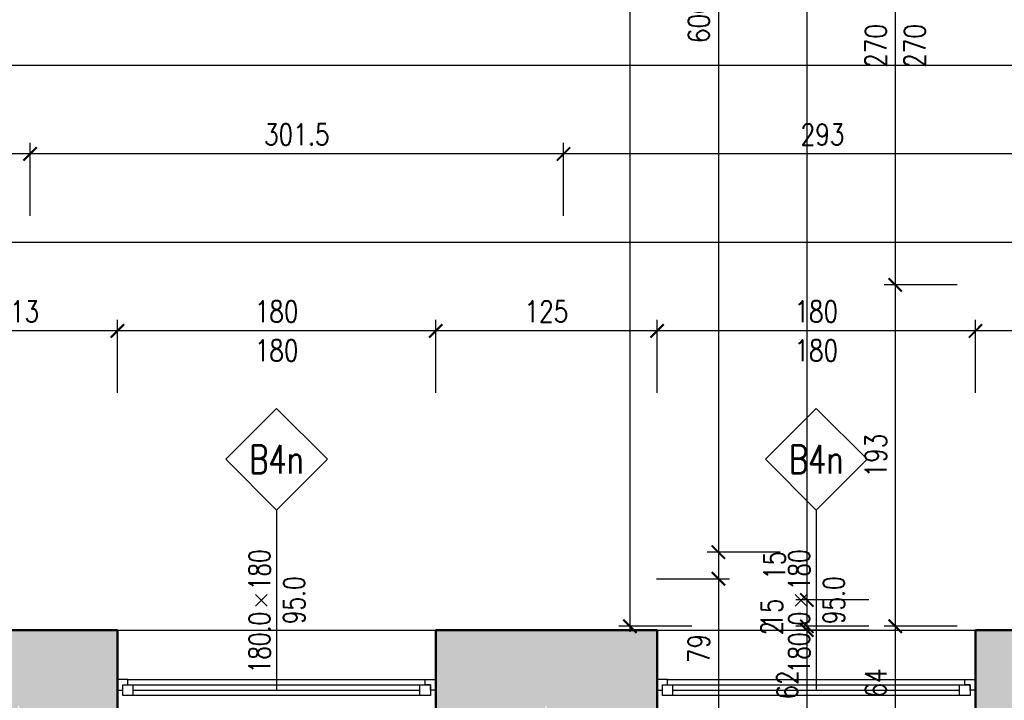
# Model space of a CAD drawing. Header units: millimetres. Extents: x 509 to 7952, y 243 to 5804.
# Tile 23 of 54: x 3799 to 4356, y 2333 to 2718. Entities that reach past the tile are written whole.
import ezdxf
from ezdxf.enums import TextEntityAlignment as Align

# ---------------------------------------------------------------- set-up
doc = ezdxf.new("R2010")
doc.units = ezdxf.units.MM
for name, color, linetype in [('WK-EtykOkna', 11, 'Continuous'), ('WK-Okna', 143, 'Continuous'), ('WK-Wymiary', 8, 'Continuous'), ('WK-Ściany', 7, 'Continuous')]:
    doc.layers.add(name, color=color, linetype=linetype)
doc.styles.add('RomanS-Narrow', font='romans.shx', dxfattribs={"width": 0.8})
doc.dimstyles.new('AEC Dimension 1-50', dxfattribs={"dimtxt": 12, "dimasz": 0.075, "dimexe": 6.25, "dimexo": 0, "dimgap": 5, "dimtad": 1, "dimdec": 1, "dimrnd": 0.5, "dimzin": 9, "dimdsep": 46, "dimtxsty": 'RomanS-Narrow', "dimblk": 'ARCHTICK', "dimcen": 0.125, "dimdle": 3.125, "dimclrd": 8, "dimclre": 8, "dimclrt": 256, "dimadec": 1, "dimazin": 0, "dimtfac": 1, "dimtdec": 1, "dimtmove": 2, "dimatfit": 2, "dimfxl": 0, "dimtolj": 1, "dimtzin": 0, "dimarcsym": 0})

# ---------------------------------------------------------------- blocks, each defined once
blk = doc.blocks.new('WK_WindowTag01_50_P')
for p, q in [((0, 2.543), (0, 0)), ((-0.296, 1.353), (-0.133, 1.19)), ((-0.133, 1.353), (-0.296, 1.19))]:
    blk.add_line(p, q)
blk.add_lwpolyline([(0, 2.543), (0.719, 3.262), (0, 3.981), (-0.719, 3.262)], close=True)
at = {"color": 0, "linetype": 'ByBlock', "lineweight": -2, "style": 'RomanS-Narrow', "width": 0.75}
blk.add_attdef('OKNA_OBIEKTY:WYSOKOŚĆ', text='', height=0.3, rotation=90, dxfattribs=at).set_placement((0, 1.412), align=Align.BOTTOM_LEFT)
at = {"color": 0, "linetype": 'ByBlock', "lineweight": -2, "style": 'RomanS-Narrow', "width": 0.75, "flags": 8}
blk.add_attdef('OKNA_OBIEKTY:SYMBOL', text='', height=0.4, dxfattribs=at).set_placement((0, 3.262), align=Align.MIDDLE)
at = {"color": 0, "linetype": 'ByBlock', "lineweight": -2, "style": 'RomanS-Narrow', "width": 0.75}
blk.add_attdef('OKNA_OBIEKTY:PARAPET', text='', height=0.3, rotation=90, dxfattribs=at).set_placement((0.099, 1.271), align=Align.TOP_CENTER)
blk.add_attdef('OKNA_OBIEKTY:SZEROKOŚĆ', text='', height=0.3, rotation=90, dxfattribs=at).set_placement((0, 1.106), align=Align.BOTTOM_RIGHT)
blk = doc.blocks.new('_ArchTick')
at = {"color": 0, "linetype": 'ByBlock', "const_width": 15}
blk.add_lwpolyline([(-50, -50), (50, 50)], dxfattribs=at)
blk = doc.blocks.new('*D743')
at = {"layer": 'Defpoints', "color": 0}
for p in [(4328.9, 2837.87), (4293.9, 2567.87), (4328.9, 2567.87)]:
    blk.add_point(p, dxfattribs=at)
at = {"layer": 'WK-Wymiary', "color": 8, "linetype": 'Continuous', "lineweight": -2, "ltscale": 1.3}
for p, q in [((4293.9, 2840.99), (4293.9, 2564.74)), ((4328.9, 2837.87), (4287.65, 2837.87)), ((4328.9, 2567.87), (4287.65, 2567.87))]:
    blk.add_line(p, q, dxfattribs=at)
at = {"layer": 'WK-Wymiary', "color": 8, "linetype": 'ByBlock', "lineweight": -2, "xscale": 0.075, "yscale": 0.075, "zscale": 0.075}
for p, rotation in [((4293.9, 2837.87), 90), ((4293.9, 2567.87), 270)]:
    blk.add_blockref('_ArchTick', p, dxfattribs=dict(at, rotation=rotation))
at = {"layer": 'WK-Wymiary', "lineweight": -3, "insert": (4282.9, 2702.87), "char_height": 12, "attachment_point": 5, "rotation": 90, "style": 'RomanS-Narrow'}
blk.add_mtext('\\A1;\\A1;270', dxfattribs=at)
blk = doc.blocks.new('*D744')
at = {"layer": 'Defpoints', "color": 0}
for p in [(4328.9, 2567.87), (4293.9, 2375.03), (4328.9, 2375.03)]:
    blk.add_point(p, dxfattribs=at)
at = {"layer": 'WK-Wymiary', "color": 8, "linetype": 'Continuous', "lineweight": -2, "ltscale": 1.3}
for p, q in [((4328.9, 2567.87), (4287.65, 2567.87)), ((4293.9, 2570.99), (4293.9, 2371.91)), ((4328.9, 2375.03), (4287.65, 2375.03))]:
    blk.add_line(p, q, dxfattribs=at)
at = {"layer": 'WK-Wymiary', "color": 8, "linetype": 'ByBlock', "lineweight": -2, "xscale": 0.075, "yscale": 0.075, "zscale": 0.075}
for p, rotation in [((4293.9, 2567.87), 90), ((4293.9, 2375.03), 270)]:
    blk.add_blockref('_ArchTick', p, dxfattribs=dict(at, rotation=rotation))
at = {"layer": 'WK-Wymiary', "lineweight": -3, "insert": (4282.9, 2471.45), "char_height": 12, "attachment_point": 5, "rotation": 90, "style": 'RomanS-Narrow'}
blk.add_mtext('\\A1;\\A1;193', dxfattribs=at)
blk = doc.blocks.new('*D745')
at = {"layer": 'Defpoints', "color": 0}
for p in [(4328.9, 2375.03), (4293.9, 2310.87), (4328.9, 2310.87)]:
    blk.add_point(p, dxfattribs=at)
at = {"layer": 'WK-Wymiary', "color": 8, "linetype": 'Continuous', "lineweight": -2, "ltscale": 1.3}
for p, q in [((4293.9, 2378.16), (4293.9, 2307.74)), ((4328.9, 2375.03), (4287.65, 2375.03)), ((4328.9, 2310.87), (4287.65, 2310.87))]:
    blk.add_line(p, q, dxfattribs=at)
at = {"layer": 'WK-Wymiary', "color": 8, "linetype": 'ByBlock', "lineweight": -2, "xscale": 0.075, "yscale": 0.075, "zscale": 0.075}
for p, rotation in [((4293.9, 2375.03), 90), ((4293.9, 2310.87), 270)]:
    blk.add_blockref('_ArchTick', p, dxfattribs=dict(at, rotation=rotation))
at = {"layer": 'WK-Wymiary', "lineweight": -3, "insert": (4282.9, 2342.95), "char_height": 12, "attachment_point": 5, "rotation": 90, "style": 'RomanS-Narrow'}
blk.add_mtext('\\A1;\\A1;64', dxfattribs=at)
blk = doc.blocks.new('*D749')
at = {"layer": 'Defpoints', "color": 0}
for p in [(4278.9, 3568.87), (4243.9, 2389.87), (4278.9, 2389.87)]:
    blk.add_point(p, dxfattribs=at)
at = {"layer": 'WK-Wymiary', "color": 8, "linetype": 'Continuous', "lineweight": -2, "ltscale": 1.3}
for p, q in [((4278.9, 3568.87), (4237.65, 3568.87)), ((4243.9, 3571.99), (4243.9, 2386.74)), ((4278.9, 2389.87), (4237.65, 2389.87))]:
    blk.add_line(p, q, dxfattribs=at)
at = {"layer": 'WK-Wymiary', "color": 8, "linetype": 'ByBlock', "lineweight": -2, "xscale": 0.075, "yscale": 0.075, "zscale": 0.075}
for p, rotation in [((4243.9, 3568.87), 90), ((4243.9, 2389.87), 270)]:
    blk.add_blockref('_ArchTick', p, dxfattribs=dict(at, rotation=rotation))
at = {"layer": 'WK-Wymiary', "lineweight": -3, "insert": (4232.9, 2979.37), "char_height": 12, "attachment_point": 5, "rotation": 90, "style": 'RomanS-Narrow'}
blk.add_mtext('\\A1;\\A1;1179', dxfattribs=at)
blk = doc.blocks.new('*D750')
at = {"layer": 'Defpoints', "color": 0}
for p in [(4278.9, 2389.87), (4243.9, 2375.03), (4278.9, 2375.03)]:
    blk.add_point(p, dxfattribs=at)
at = {"layer": 'WK-Wymiary', "color": 8, "linetype": 'Continuous', "lineweight": -2, "ltscale": 1.3}
for p, q in [((4278.9, 2389.87), (4237.65, 2389.87)), ((4243.9, 2392.99), (4243.9, 2371.91)), ((4278.9, 2375.03), (4237.65, 2375.03))]:
    blk.add_line(p, q, dxfattribs=at)
at = {"layer": 'WK-Wymiary', "color": 8, "linetype": 'ByBlock', "lineweight": -2, "xscale": 0.075, "yscale": 0.075, "zscale": 0.075}
for p, rotation in [((4243.9, 2389.87), 90), ((4243.9, 2375.03), 270)]:
    blk.add_blockref('_ArchTick', p, dxfattribs=dict(at, rotation=rotation))
at = {"layer": 'WK-Wymiary', "lineweight": -3, "insert": (4224.15, 2382.45), "char_height": 12, "attachment_point": 5, "rotation": 90, "style": 'RomanS-Narrow'}
blk.add_mtext('\\A1;\\A1;15', dxfattribs=at)
blk = doc.blocks.new('*D751')
at = {"layer": 'Defpoints', "color": 0}
for p in [(4243.9, 2372.87), (4278.9, 2375.03), (4278.9, 2372.87)]:
    blk.add_point(p, dxfattribs=at)
at = {"layer": 'WK-Wymiary', "color": 8, "linetype": 'Continuous', "lineweight": -2, "ltscale": 1.3}
for p, q in [((4243.9, 2378.16), (4243.9, 2369.74)), ((4278.9, 2375.03), (4237.65, 2375.03)), ((4278.9, 2372.87), (4237.65, 2372.87)), ((4243.9, 2375.03), (4243.9, 2375.11)), ((4243.9, 2372.87), (4243.9, 2372.79))]:
    blk.add_line(p, q, dxfattribs=at)
at = {"layer": 'WK-Wymiary', "color": 8, "linetype": 'ByBlock', "lineweight": -2, "xscale": 0.075, "yscale": 0.075, "zscale": 0.075}
for p, rotation in [((4243.9, 2375.03), 270), ((4243.9, 2372.87), 90)]:
    blk.add_blockref('_ArchTick', p, dxfattribs=dict(at, rotation=rotation))
at = {"layer": 'WK-Wymiary', "lineweight": -3, "insert": (4224.15, 2373.95), "char_height": 12, "attachment_point": 5, "rotation": 90, "style": 'RomanS-Narrow'}
blk.add_mtext('\\A1;\\A1;2', dxfattribs=at)
blk = doc.blocks.new('*D752')
at = {"layer": 'Defpoints', "color": 0}
for p in [(4278.9, 2372.87), (4208.9, 2310.87), (4243.9, 2310.87)]:
    blk.add_point(p, dxfattribs=at)
at = {"layer": 'WK-Wymiary', "color": 8, "linetype": 'Continuous', "lineweight": -2, "ltscale": 1.3}
for p, q in [((4278.9, 2372.87), (4237.65, 2372.87)), ((4243.9, 2375.99), (4243.9, 2307.74)), ((4208.9, 2310.87), (4250.15, 2310.87))]:
    blk.add_line(p, q, dxfattribs=at)
at = {"layer": 'WK-Wymiary', "color": 8, "linetype": 'ByBlock', "lineweight": -2, "xscale": 0.075, "yscale": 0.075, "zscale": 0.075}
for p, rotation in [((4243.9, 2372.87), 90), ((4243.9, 2310.87), 270)]:
    blk.add_blockref('_ArchTick', p, dxfattribs=dict(at, rotation=rotation))
at = {"layer": 'WK-Wymiary', "lineweight": -3, "insert": (4232.9, 2341.87), "char_height": 12, "attachment_point": 5, "rotation": 90, "style": 'RomanS-Narrow'}
blk.add_mtext('\\A1;\\A1;62', dxfattribs=at)
blk = doc.blocks.new('*D755')
at = {"layer": 'Defpoints', "color": 0}
for p in [(4228.9, 3016.87), (4193.9, 2416.87), (4228.9, 2416.87)]:
    blk.add_point(p, dxfattribs=at)
at = {"layer": 'WK-Wymiary', "color": 8, "linetype": 'Continuous', "lineweight": -2, "ltscale": 1.3}
for p, q in [((4228.9, 3016.87), (4187.65, 3016.87)), ((4193.9, 3019.99), (4193.9, 2413.74)), ((4228.9, 2416.87), (4187.65, 2416.87))]:
    blk.add_line(p, q, dxfattribs=at)
at = {"layer": 'WK-Wymiary', "color": 8, "linetype": 'ByBlock', "lineweight": -2, "xscale": 0.075, "yscale": 0.075, "zscale": 0.075}
for p, rotation in [((4193.9, 3016.87), 90), ((4193.9, 2416.87), 270)]:
    blk.add_blockref('_ArchTick', p, dxfattribs=dict(at, rotation=rotation))
at = {"layer": 'WK-Wymiary', "lineweight": -3, "insert": (4182.9, 2716.87), "char_height": 12, "attachment_point": 5, "rotation": 90, "style": 'RomanS-Narrow'}
blk.add_mtext('\\A1;\\A1;600', dxfattribs=at)
blk = doc.blocks.new('*D756')
at = {"layer": 'Defpoints', "color": 0}
for p in [(4228.9, 2416.87), (4158.9, 2401.87), (4193.9, 2401.87)]:
    blk.add_point(p, dxfattribs=at)
at = {"layer": 'WK-Wymiary', "color": 8, "linetype": 'Continuous', "lineweight": -2, "ltscale": 1.3}
for p, q in [((4228.9, 2416.87), (4187.65, 2416.87)), ((4193.9, 2419.99), (4193.9, 2398.74)), ((4158.9, 2401.87), (4200.15, 2401.87))]:
    blk.add_line(p, q, dxfattribs=at)
at = {"layer": 'WK-Wymiary', "color": 8, "linetype": 'ByBlock', "lineweight": -2, "xscale": 0.075, "yscale": 0.075, "zscale": 0.075}
for p, rotation in [((4193.9, 2416.87), 90), ((4193.9, 2401.87), 270)]:
    blk.add_blockref('_ArchTick', p, dxfattribs=dict(at, rotation=rotation))
at = {"layer": 'WK-Wymiary', "lineweight": -3, "insert": (4225.65, 2409.37), "char_height": 12, "attachment_point": 5, "rotation": 90, "style": 'RomanS-Narrow'}
blk.add_mtext('\\A1;\\A1;15', dxfattribs=at)
blk = doc.blocks.new('*D757')
at = {"layer": 'Defpoints', "color": 0}
for p in [(4158.9, 2401.87), (4158.9, 2322.96), (4193.9, 2322.96)]:
    blk.add_point(p, dxfattribs=at)
at = {"layer": 'WK-Wymiary', "color": 8, "linetype": 'Continuous', "lineweight": -2, "ltscale": 1.3}
for p, q in [((4193.9, 2404.99), (4193.9, 2319.84)), ((4158.9, 2401.87), (4200.15, 2401.87)), ((4158.9, 2322.96), (4200.15, 2322.96))]:
    blk.add_line(p, q, dxfattribs=at)
at = {"layer": 'WK-Wymiary', "color": 8, "linetype": 'ByBlock', "lineweight": -2, "xscale": 0.075, "yscale": 0.075, "zscale": 0.075}
for p, rotation in [((4193.9, 2401.87), 90), ((4193.9, 2322.96), 270)]:
    blk.add_blockref('_ArchTick', p, dxfattribs=dict(at, rotation=rotation))
at = {"layer": 'WK-Wymiary', "lineweight": -3, "insert": (4182.9, 2362.42), "char_height": 12, "attachment_point": 5, "rotation": 90, "style": 'RomanS-Narrow'}
blk.add_mtext('\\A1;\\A1;79', dxfattribs=at)
blk = doc.blocks.new('*D762')
at = {"layer": 'Defpoints', "color": 0}
for p in [(4178.9, 3988.87), (4143.9, 2375.03), (4178.9, 2375.03)]:
    blk.add_point(p, dxfattribs=at)
at = {"layer": 'WK-Wymiary', "color": 8, "linetype": 'Continuous', "lineweight": -2, "ltscale": 1.3}
for p, q in [((4143.9, 3991.99), (4143.9, 2371.91)), ((4178.9, 3988.87), (4137.65, 3988.87)), ((4178.9, 2375.03), (4137.65, 2375.03))]:
    blk.add_line(p, q, dxfattribs=at)
at = {"layer": 'WK-Wymiary', "color": 8, "linetype": 'ByBlock', "lineweight": -2, "xscale": 0.075, "yscale": 0.075, "zscale": 0.075}
for p, rotation in [((4143.9, 3988.87), 90), ((4143.9, 2375.03), 270)]:
    blk.add_blockref('_ArchTick', p, dxfattribs=dict(at, rotation=rotation))
at = {"layer": 'WK-Wymiary', "lineweight": -3, "insert": (4132.9, 3181.95), "char_height": 12, "attachment_point": 5, "rotation": 90, "style": 'RomanS-Narrow'}
blk.add_mtext('\\A1;\\A1;1614', dxfattribs=at)
blk = doc.blocks.new('*D763')
at = {"layer": 'Defpoints', "color": 0}
for p in [(4339.24, 2541.86), (4339.24, 2506.86), (4399.17, 2506.86)]:
    blk.add_point(p, dxfattribs=at)
at = {"layer": 'WK-Wymiary', "color": 8, "linetype": 'Continuous', "lineweight": -2, "ltscale": 1.3}
for p, q in [((4339.24, 2506.86), (4339.24, 2548.11)), ((4399.17, 2506.86), (4399.17, 2548.11)), ((4402.29, 2541.86), (4336.12, 2541.86))]:
    blk.add_line(p, q, dxfattribs=at)
at = {"layer": 'WK-Wymiary', "color": 8, "linetype": 'ByBlock', "lineweight": -2, "xscale": 0.075, "yscale": 0.075, "zscale": 0.075, "rotation": 180}
blk.add_blockref('_ArchTick', (4339.24, 2541.86), dxfattribs=at)
at = {"layer": 'WK-Wymiary', "color": 8, "linetype": 'ByBlock', "lineweight": -2, "xscale": 0.075, "yscale": 0.075, "zscale": 0.075}
blk.add_blockref('_ArchTick', (4399.17, 2541.86), dxfattribs=at)
at = {"layer": 'WK-Wymiary', "lineweight": -3, "insert": (4369.21, 2552.86), "char_height": 12, "attachment_point": 5, "style": 'RomanS-Narrow'}
blk.add_mtext('\\A1;\\A1;60', dxfattribs=at)
blk = doc.blocks.new('*D764')
at = {"layer": 'Defpoints', "color": 0}
for p in [(4159.24, 2541.86), (4159.24, 2506.86), (4339.24, 2506.86)]:
    blk.add_point(p, dxfattribs=at)
at = {"layer": 'WK-Wymiary', "color": 8, "linetype": 'Continuous', "lineweight": -2, "ltscale": 1.3}
for p, q in [((4159.24, 2506.86), (4159.24, 2548.11)), ((4339.24, 2506.86), (4339.24, 2548.11)), ((4342.37, 2541.86), (4156.12, 2541.86))]:
    blk.add_line(p, q, dxfattribs=at)
at = {"layer": 'WK-Wymiary', "color": 8, "linetype": 'ByBlock', "lineweight": -2, "xscale": 0.075, "yscale": 0.075, "zscale": 0.075, "rotation": 180}
blk.add_blockref('_ArchTick', (4159.24, 2541.86), dxfattribs=at)
at = {"layer": 'WK-Wymiary', "color": 8, "linetype": 'ByBlock', "lineweight": -2, "xscale": 0.075, "yscale": 0.075, "zscale": 0.075}
blk.add_blockref('_ArchTick', (4339.24, 2541.86), dxfattribs=at)
at = {"layer": 'WK-Wymiary', "lineweight": -3, "insert": (4249.24, 2552.86), "char_height": 12, "attachment_point": 5, "style": 'RomanS-Narrow'}
blk.add_mtext('\\A1;\\A1;180', dxfattribs=at)
blk = doc.blocks.new('*D765')
at = {"layer": 'Defpoints', "color": 0}
for p in [(4034.17, 2541.86), (4034.17, 2506.86), (4159.24, 2506.86)]:
    blk.add_point(p, dxfattribs=at)
at = {"layer": 'WK-Wymiary', "color": 8, "linetype": 'Continuous', "lineweight": -2, "ltscale": 1.3}
for p, q in [((4034.17, 2506.86), (4034.17, 2548.11)), ((4159.24, 2506.86), (4159.24, 2548.11)), ((4162.37, 2541.86), (4031.05, 2541.86))]:
    blk.add_line(p, q, dxfattribs=at)
at = {"layer": 'WK-Wymiary', "color": 8, "linetype": 'ByBlock', "lineweight": -2, "xscale": 0.075, "yscale": 0.075, "zscale": 0.075, "rotation": 180}
blk.add_blockref('_ArchTick', (4034.17, 2541.86), dxfattribs=at)
at = {"layer": 'WK-Wymiary', "color": 8, "linetype": 'ByBlock', "lineweight": -2, "xscale": 0.075, "yscale": 0.075, "zscale": 0.075}
blk.add_blockref('_ArchTick', (4159.24, 2541.86), dxfattribs=at)
at = {"layer": 'WK-Wymiary', "lineweight": -3, "insert": (4096.71, 2552.86), "char_height": 12, "attachment_point": 5, "style": 'RomanS-Narrow'}
blk.add_mtext('\\A1;\\A1;125', dxfattribs=at)
blk = doc.blocks.new('*D766')
at = {"layer": 'Defpoints', "color": 0}
for p in [(3854.17, 2541.86), (3854.17, 2506.86), (4034.17, 2506.86)]:
    blk.add_point(p, dxfattribs=at)
at = {"layer": 'WK-Wymiary', "color": 8, "linetype": 'Continuous', "lineweight": -2, "ltscale": 1.3}
for p, q in [((3854.17, 2506.86), (3854.17, 2548.11)), ((4034.17, 2506.86), (4034.17, 2548.11)), ((4037.3, 2541.86), (3851.05, 2541.86))]:
    blk.add_line(p, q, dxfattribs=at)
at = {"layer": 'WK-Wymiary', "color": 8, "linetype": 'ByBlock', "lineweight": -2, "xscale": 0.075, "yscale": 0.075, "zscale": 0.075, "rotation": 180}
blk.add_blockref('_ArchTick', (3854.17, 2541.86), dxfattribs=at)
at = {"layer": 'WK-Wymiary', "color": 8, "linetype": 'ByBlock', "lineweight": -2, "xscale": 0.075, "yscale": 0.075, "zscale": 0.075}
blk.add_blockref('_ArchTick', (4034.17, 2541.86), dxfattribs=at)
at = {"layer": 'WK-Wymiary', "lineweight": -3, "insert": (3944.17, 2552.86), "char_height": 12, "attachment_point": 5, "style": 'RomanS-Narrow'}
blk.add_mtext('\\A1;\\A1;180', dxfattribs=at)
blk = doc.blocks.new('*D767')
at = {"layer": 'Defpoints', "color": 0}
for p in [(3740.99, 2541.86), (3740.99, 2506.86), (3854.17, 2506.86)]:
    blk.add_point(p, dxfattribs=at)
at = {"layer": 'WK-Wymiary', "color": 8, "linetype": 'Continuous', "lineweight": -2, "ltscale": 1.3}
for p, q in [((3740.99, 2506.86), (3740.99, 2548.11)), ((3854.17, 2506.86), (3854.17, 2548.11)), ((3857.3, 2541.86), (3737.87, 2541.86))]:
    blk.add_line(p, q, dxfattribs=at)
at = {"layer": 'WK-Wymiary', "color": 8, "linetype": 'ByBlock', "lineweight": -2, "xscale": 0.075, "yscale": 0.075, "zscale": 0.075, "rotation": 180}
blk.add_blockref('_ArchTick', (3740.99, 2541.86), dxfattribs=at)
at = {"layer": 'WK-Wymiary', "color": 8, "linetype": 'ByBlock', "lineweight": -2, "xscale": 0.075, "yscale": 0.075, "zscale": 0.075}
blk.add_blockref('_ArchTick', (3854.17, 2541.86), dxfattribs=at)
at = {"layer": 'WK-Wymiary', "lineweight": -3, "insert": (3797.58, 2552.86), "char_height": 12, "attachment_point": 5, "style": 'RomanS-Narrow'}
blk.add_mtext('\\A1;\\A1;113', dxfattribs=at)
blk = doc.blocks.new('*D784')
at = {"layer": 'Defpoints', "color": 0}
for p in [(2857.98, 2591.86), (2857.98, 2556.86), (4399.17, 2556.86)]:
    blk.add_point(p, dxfattribs=at)
at = {"layer": 'WK-Wymiary', "color": 8, "linetype": 'Continuous', "lineweight": -2, "ltscale": 1.3}
for p, q in [((2857.98, 2556.86), (2857.98, 2598.11)), ((4399.17, 2556.86), (4399.17, 2598.11)), ((4402.29, 2591.86), (2854.85, 2591.86))]:
    blk.add_line(p, q, dxfattribs=at)
at = {"layer": 'WK-Wymiary', "color": 8, "linetype": 'ByBlock', "lineweight": -2, "xscale": 0.075, "yscale": 0.075, "zscale": 0.075, "rotation": 180}
blk.add_blockref('_ArchTick', (2857.98, 2591.86), dxfattribs=at)
at = {"layer": 'WK-Wymiary', "color": 8, "linetype": 'ByBlock', "lineweight": -2, "xscale": 0.075, "yscale": 0.075, "zscale": 0.075}
blk.add_blockref('_ArchTick', (4399.17, 2591.86), dxfattribs=at)
at = {"layer": 'WK-Wymiary', "lineweight": -3, "insert": (3628.57, 2602.86), "char_height": 12, "attachment_point": 5, "style": 'RomanS-Narrow'}
blk.add_mtext('\\A1;\\A1;1541', dxfattribs=at)
blk = doc.blocks.new('*D793')
at = {"layer": 'Defpoints', "color": 0}
for p in [(4106.36, 2641.86), (4106.36, 2606.86), (4399.17, 2606.86)]:
    blk.add_point(p, dxfattribs=at)
at = {"layer": 'WK-Wymiary', "color": 8, "linetype": 'Continuous', "lineweight": -2, "ltscale": 1.3}
for p, q in [((4106.36, 2606.86), (4106.36, 2648.11)), ((4399.17, 2606.86), (4399.17, 2648.11)), ((4402.29, 2641.86), (4103.23, 2641.86))]:
    blk.add_line(p, q, dxfattribs=at)
at = {"layer": 'WK-Wymiary', "color": 8, "linetype": 'ByBlock', "lineweight": -2, "xscale": 0.075, "yscale": 0.075, "zscale": 0.075, "rotation": 180}
blk.add_blockref('_ArchTick', (4106.36, 2641.86), dxfattribs=at)
at = {"layer": 'WK-Wymiary', "color": 8, "linetype": 'ByBlock', "lineweight": -2, "xscale": 0.075, "yscale": 0.075, "zscale": 0.075}
blk.add_blockref('_ArchTick', (4399.17, 2641.86), dxfattribs=at)
at = {"layer": 'WK-Wymiary', "lineweight": -3, "insert": (4252.76, 2652.86), "char_height": 12, "attachment_point": 5, "style": 'RomanS-Narrow'}
blk.add_mtext('\\A1;\\A1;293', dxfattribs=at)
blk = doc.blocks.new('*D794')
at = {"layer": 'Defpoints', "color": 0}
for p in [(3804.86, 2641.86), (3804.86, 2606.86), (4106.36, 2606.86)]:
    blk.add_point(p, dxfattribs=at)
at = {"layer": 'WK-Wymiary', "color": 8, "linetype": 'Continuous', "lineweight": -2, "ltscale": 1.3}
for p, q in [((3804.86, 2606.86), (3804.86, 2648.11)), ((4106.36, 2606.86), (4106.36, 2648.11)), ((4109.48, 2641.86), (3801.74, 2641.86))]:
    blk.add_line(p, q, dxfattribs=at)
at = {"layer": 'WK-Wymiary', "color": 8, "linetype": 'ByBlock', "lineweight": -2, "xscale": 0.075, "yscale": 0.075, "zscale": 0.075, "rotation": 180}
blk.add_blockref('_ArchTick', (3804.86, 2641.86), dxfattribs=at)
at = {"layer": 'WK-Wymiary', "color": 8, "linetype": 'ByBlock', "lineweight": -2, "xscale": 0.075, "yscale": 0.075, "zscale": 0.075}
blk.add_blockref('_ArchTick', (4106.36, 2641.86), dxfattribs=at)
at = {"layer": 'WK-Wymiary', "lineweight": -3, "insert": (3955.61, 2652.86), "char_height": 12, "attachment_point": 5, "style": 'RomanS-Narrow'}
blk.add_mtext('\\A1;\\A1;301.5', dxfattribs=at)
blk = doc.blocks.new('*D795')
at = {"layer": 'Defpoints', "color": 0}
for p in [(3504.86, 2641.86), (3504.86, 2606.86), (3804.86, 2606.86)]:
    blk.add_point(p, dxfattribs=at)
at = {"layer": 'WK-Wymiary', "color": 8, "linetype": 'Continuous', "lineweight": -2, "ltscale": 1.3}
for p, q in [((3504.86, 2606.86), (3504.86, 2648.11)), ((3804.86, 2606.86), (3804.86, 2648.11)), ((3807.99, 2641.86), (3501.74, 2641.86))]:
    blk.add_line(p, q, dxfattribs=at)
at = {"layer": 'WK-Wymiary', "color": 8, "linetype": 'ByBlock', "lineweight": -2, "xscale": 0.075, "yscale": 0.075, "zscale": 0.075, "rotation": 180}
blk.add_blockref('_ArchTick', (3504.86, 2641.86), dxfattribs=at)
at = {"layer": 'WK-Wymiary', "color": 8, "linetype": 'ByBlock', "lineweight": -2, "xscale": 0.075, "yscale": 0.075, "zscale": 0.075}
blk.add_blockref('_ArchTick', (3804.86, 2641.86), dxfattribs=at)
at = {"layer": 'WK-Wymiary', "lineweight": -3, "insert": (3654.86, 2652.86), "char_height": 12, "attachment_point": 5, "style": 'RomanS-Narrow'}
blk.add_mtext('\\A1;\\A1;300', dxfattribs=at)
blk = doc.blocks.new('*D803')
at = {"layer": 'Defpoints', "color": 0}
for p in [(1661.3, 2691.86), (1661.3, 2656.86), (4399.17, 2656.86)]:
    blk.add_point(p, dxfattribs=at)
at = {"layer": 'WK-Wymiary', "color": 8, "linetype": 'Continuous', "lineweight": -2, "ltscale": 1.3}
for p, q in [((1661.3, 2656.86), (1661.3, 2698.11)), ((4399.17, 2656.86), (4399.17, 2698.11)), ((4402.29, 2691.86), (1658.18, 2691.86))]:
    blk.add_line(p, q, dxfattribs=at)
at = {"layer": 'WK-Wymiary', "color": 8, "linetype": 'ByBlock', "lineweight": -2, "xscale": 0.075, "yscale": 0.075, "zscale": 0.075}
for p, rotation in [((1661.3, 2691.86), 180), ((4399.17, 2691.86), 360)]:
    blk.add_blockref('_ArchTick', p, dxfattribs=dict(at, rotation=rotation))
at = {"layer": 'WK-Wymiary', "lineweight": -3, "insert": (3030.24, 2702.86), "char_height": 12, "attachment_point": 5, "style": 'RomanS-Narrow'}
blk.add_mtext('\\A1;\\A1;2738', dxfattribs=at)

msp = doc.modelspace()

# ---------------------------------------------------------------- hatches: boundary and pattern name
at = {"layer": 'WK-Ściany', "linetype": 'Continuous', "lineweight": -3}
h = msp.add_hatch(dxfattribs=at)
h.set_pattern_fill('DOTS', color=253, scale=2, style=0)
h.set_pattern_definition([(360, (534.9164, 699.143), (1.5875, 3.175), [0, -3.175])])
h.paths.add_polyline_path([(2845.98, 2310.87), (2849.98, 2330.54), (2857.98, 2310.87), (2964.45, 2310.87), (2964.45, 2372.87), (2845.04, 2372.87), (2845.04, 2310.87)], flags=0)
h.paths.add_polyline_path([(2665.04, 2310.87), (2665.04, 2372.87), (2550.38, 2372.87), (2550.38, 2310.87)], flags=0)
h.paths.add_polyline_path([(2370.38, 2310.87), (2370.38, 2372.87), (2359.53, 2372.87), (2297.53, 2310.87), (2322.53, 2310.87)], flags=0)
h.paths.add_polyline_path([(3198.23, 2310.87), (3202.23, 2330.54), (3210.23, 2310.87), (3261.23, 2310.87), (3261.23, 2372.87), (3144.45, 2372.87), (3144.45, 2310.87)], flags=0)
h.paths.add_polyline_path([(3494.84, 2310.87), (3498.84, 2330.54), (3506.84, 2310.87), (3560.99, 2310.87), (3560.99, 2372.87), (3441.23, 2372.87), (3441.23, 2310.87)], flags=0)
h.paths.add_polyline_path([(3794.2, 2310.87), (3798.2, 2330.54), (3806.2, 2310.87), (3854.17, 2310.87), (3854.17, 2372.87), (3740.99, 2372.87), (3740.99, 2310.87)], flags=0)
h.paths.add_polyline_path([(4399.17, 2310.87), (4399.17, 2372.87), (4339.24, 2372.87), (4339.24, 2310.87)], flags=0)
h.paths.add_polyline_path([(4159.24, 2310.87), (4159.24, 2372.87), (4034.17, 2372.87), (4034.17, 2310.87), (4092.32, 2310.87), (4096.32, 2330.54), (4104.32, 2310.87)], flags=0)

# ---------------------------------------------------------------- linework, layer by layer
at = {"layer": 'WK-Okna', "color": 143, "linetype": 'Continuous', "lineweight": -3}
for p, q in [((3854.17, 2372.87), (4034.17, 2372.87)), ((4159.24, 2372.87), (4339.24, 2372.87)), ((3860.17, 2344.87), (4028.17, 2344.87)), ((4165.24, 2344.87), (4333.24, 2344.87)), ((3863.17, 2335.87), (3863.17, 2341.87)), ((3863.17, 2338.87), (4025.17, 2338.87)), ((4025.17, 2335.87), (4025.17, 2341.87)), ((4168.24, 2335.87), (4168.24, 2341.87)), ((4168.24, 2338.87), (4330.24, 2338.87)), ((4330.24, 2335.87), (4330.24, 2341.87))]:
    msp.add_line(p, q, dxfattribs=at)
for points in [[(3860.17, 2344.87), (3854.17, 2344.87), (3854.17, 2338.87), (3857.17, 2338.87), (3857.17, 2341.87), (3860.17, 2341.87)], [(4028.17, 2344.87), (4034.17, 2344.87), (4034.17, 2338.87), (4031.17, 2338.87), (4031.17, 2341.87), (4028.17, 2341.87)], [(4165.24, 2344.87), (4159.24, 2344.87), (4159.24, 2338.87), (4162.24, 2338.87), (4162.24, 2341.87), (4165.24, 2341.87)], [(4333.24, 2344.87), (4339.24, 2344.87), (4339.24, 2338.87), (4336.24, 2338.87), (4336.24, 2341.87), (4333.24, 2341.87)], [(3857.17, 2335.87), (3857.17, 2341.87), (4031.17, 2341.87), (4031.17, 2335.87)], [(4162.24, 2335.87), (4162.24, 2341.87), (4336.24, 2341.87), (4336.24, 2335.87)]]:
    msp.add_lwpolyline(points, close=True, dxfattribs=at)
at = {"layer": 'WK-Ściany', "color": 7, "linetype": 'Continuous', "lineweight": 50}
for p, q in [((3854.17, 2372.87), (3740.99, 2372.87)), ((3854.17, 2310.87), (3854.17, 2372.87)), ((4159.24, 2372.87), (4034.17, 2372.87)), ((4034.17, 2372.87), (4034.17, 2310.87)), ((4159.24, 2310.87), (4159.24, 2372.87)), ((4399.17, 2372.87), (4339.24, 2372.87)), ((4339.24, 2372.87), (4339.24, 2310.87))]:
    msp.add_line(p, q, dxfattribs=at)

# ---------------------------------------------------------------- block references
at = {"layer": 'WK-EtykOkna', "color": 11, "linetype": 'Continuous', "lineweight": -3, "ltscale": 1.3}
ref = msp.add_blockref('WK_WindowTag01_50_P', (3944.17, 2338.87, 15), dxfattribs=dict(at, xscale=40, yscale=40, zscale=40))
ref.add_attrib('OKNA_OBIEKTY:SZEROKOŚĆ', '180.0', dxfattribs={"layer": '0', "color": 0, "linetype": 'ByBlock', "lineweight": -2, "height": 12, "rotation": 90, "style": 'RomanS-Narrow', "width": 0.75}).set_placement((3944.17, 2383.12, 15), align=Align.BOTTOM_RIGHT)
ref.add_attrib('OKNA_OBIEKTY:SYMBOL', 'B4n', dxfattribs={"layer": '0', "color": 0, "linetype": 'ByBlock', "lineweight": -2, "height": 16, "style": 'RomanS-Narrow', "width": 0.75}).set_placement((3944.17, 2469.35, 15), align=Align.MIDDLE)
ref.add_attrib('OKNA_OBIEKTY:WYSOKOŚĆ', '180', dxfattribs={"layer": '0', "color": 0, "linetype": 'ByBlock', "lineweight": -2, "height": 12, "rotation": 90, "style": 'RomanS-Narrow', "width": 0.75}).set_placement((3944.17, 2395.34, 15), align=Align.BOTTOM_LEFT)
ref.add_attrib('OKNA_OBIEKTY:PARAPET', '95.0', dxfattribs={"layer": '0', "color": 0, "linetype": 'ByBlock', "lineweight": -2, "height": 12, "rotation": 90, "style": 'RomanS-Narrow', "width": 0.75}).set_placement((3948.14, 2389.73, 15), align=Align.TOP_CENTER)
ref = msp.add_blockref('WK_WindowTag01_50_P', (4249.24, 2338.87, 15), dxfattribs=dict(at, xscale=40, yscale=40, zscale=40))
ref.add_attrib('OKNA_OBIEKTY:SZEROKOŚĆ', '180.0', dxfattribs={"layer": '0', "color": 0, "linetype": 'ByBlock', "lineweight": -2, "height": 12, "rotation": 90, "style": 'RomanS-Narrow', "width": 0.75}).set_placement((4249.24, 2383.12, 15), align=Align.BOTTOM_RIGHT)
ref.add_attrib('OKNA_OBIEKTY:SYMBOL', 'B4n', dxfattribs={"layer": '0', "color": 0, "linetype": 'ByBlock', "lineweight": -2, "height": 16, "style": 'RomanS-Narrow', "width": 0.75}).set_placement((4249.24, 2469.35, 15), align=Align.MIDDLE)
ref.add_attrib('OKNA_OBIEKTY:WYSOKOŚĆ', '180', dxfattribs={"layer": '0', "color": 0, "linetype": 'ByBlock', "lineweight": -2, "height": 12, "rotation": 90, "style": 'RomanS-Narrow', "width": 0.75}).set_placement((4249.24, 2395.34, 15), align=Align.BOTTOM_LEFT)
ref.add_attrib('OKNA_OBIEKTY:PARAPET', '95.0', dxfattribs={"layer": '0', "color": 0, "linetype": 'ByBlock', "lineweight": -2, "height": 12, "rotation": 90, "style": 'RomanS-Narrow', "width": 0.75}).set_placement((4253.21, 2389.73, 15), align=Align.TOP_CENTER)

# ---------------------------------------------------------------- texts
at = {"layer": 'WK-Wymiary', "color": 8, "linetype": 'Continuous', "lineweight": -3, "insert": (4298.9, 2702.87), "char_height": 12, "attachment_point": 2, "rotation": 90, "style": 'RomanS-Narrow'}
msp.add_mtext('\\A1;270', dxfattribs=at)
at = {"layer": 'WK-Wymiary', "color": 8, "linetype": 'Continuous', "lineweight": -3, "char_height": 12, "attachment_point": 2, "style": 'RomanS-Narrow'}
for insert in [(3944.17, 2536.86), (4249.24, 2536.86)]:
    msp.add_mtext('\\A1;180', dxfattribs=dict(at, insert=insert))

# ---------------------------------------------------------------- dimensions: what is measured, and where the dimension line sits
at = {"layer": 'WK-Wymiary', "color": 8, "linetype": 'Continuous', "lineweight": -3, "ltscale": 1.3}
for base, p1, p2, angle, text, picture, middle in [((4143.9, 2375.03), (4178.9, 3988.87), (4178.9, 2375.03), 90, '\\A1;1614', '*D762', (4132.9, 3181.95)), ((4243.9, 2389.87), (4278.9, 3568.87), (4278.9, 2389.87), 90, '\\A1;1179', '*D749', (4232.9, 2979.37)), ((4193.9, 2416.87), (4228.9, 3016.87), (4228.9, 2416.87), 90, '\\A1;600', '*D755', (4182.9, 2716.87)), ((4293.9, 2567.87), (4328.9, 2837.87), (4328.9, 2567.87), 90, '\\A1;270', '*D743', (4282.9, 2702.87)), ((1661.3, 2691.86), (4399.17, 2656.86), (1661.3, 2656.86), 180, '\\A1;2738', '*D803', (3030.24, 2702.86)), ((3504.86, 2641.86), (3804.86, 2606.86), (3504.86, 2606.86), 180, '\\A1;300', '*D795', (3654.86, 2652.86)), ((3804.86, 2641.86), (4106.36, 2606.86), (3804.86, 2606.86), 180, '\\A1;301.5', '*D794', (3955.61, 2652.86)), ((4106.36, 2641.86), (4399.17, 2606.86), (4106.36, 2606.86), 180, '\\A1;293', '*D793', (4252.76, 2652.86)), ((2857.98, 2591.86), (4399.17, 2556.86), (2857.98, 2556.86), 180, '\\A1;1541', '*D784', (3628.57, 2602.86)), ((4293.9, 2375.03), (4328.9, 2567.87), (4328.9, 2375.03), 90, '\\A1;193', '*D744', (4282.9, 2471.45)), ((3740.99, 2541.86), (3854.17, 2506.86), (3740.99, 2506.86), 180, '\\A1;113', '*D767', (3797.58, 2552.86)), ((3854.17, 2541.86), (4034.17, 2506.86), (3854.17, 2506.86), 180, '\\A1;180', '*D766', (3944.17, 2552.86)), ((4034.17, 2541.86), (4159.24, 2506.86), (4034.17, 2506.86), 180, '\\A1;125', '*D765', (4096.71, 2552.86)), ((4159.24, 2541.86), (4339.24, 2506.86), (4159.24, 2506.86), 180, '\\A1;180', '*D764', (4249.24, 2552.86)), ((4339.24, 2541.86), (4399.17, 2506.86), (4339.24, 2506.86), 180, '\\A1;60', '*D763', (4369.21, 2552.86)), ((4193.9, 2401.87), (4228.9, 2416.87), (4158.9, 2401.87), 90, '\\A1;15', '*D756', (4225.65, 2409.37)), ((4193.9, 2322.96), (4158.9, 2401.87), (4158.9, 2322.96), 90, '\\A1;79', '*D757', (4182.9, 2362.42)), ((4243.9, 2375.03), (4278.9, 2389.87), (4278.9, 2375.03), 90, '\\A1;15', '*D750', (4224.15, 2382.45)), ((4243.9, 2310.87), (4278.9, 2372.87), (4208.9, 2310.87), 90, '\\A1;62', '*D752', (4232.9, 2341.87)), ((4243.9, 2372.87), (4278.9, 2375.03), (4278.9, 2372.87), 90, '\\A1;2', '*D751', (4224.15, 2373.95)), ((4293.9, 2310.87), (4328.9, 2375.03), (4328.9, 2310.87), 90, '\\A1;64', '*D745', (4282.9, 2342.95))]:
    dim = msp.add_linear_dim(base=base, p1=p1, p2=p2, angle=angle, text=text, dimstyle='AEC Dimension 1-50', override={"dimclrd": 8, "dimclre": 8, "dimclrt": 256}, dxfattribs=at)
    dim.commit()
    dim.dimension.update_dxf_attribs({"geometry": picture, "text_midpoint": middle})

doc.saveas('drawing.dxf')
